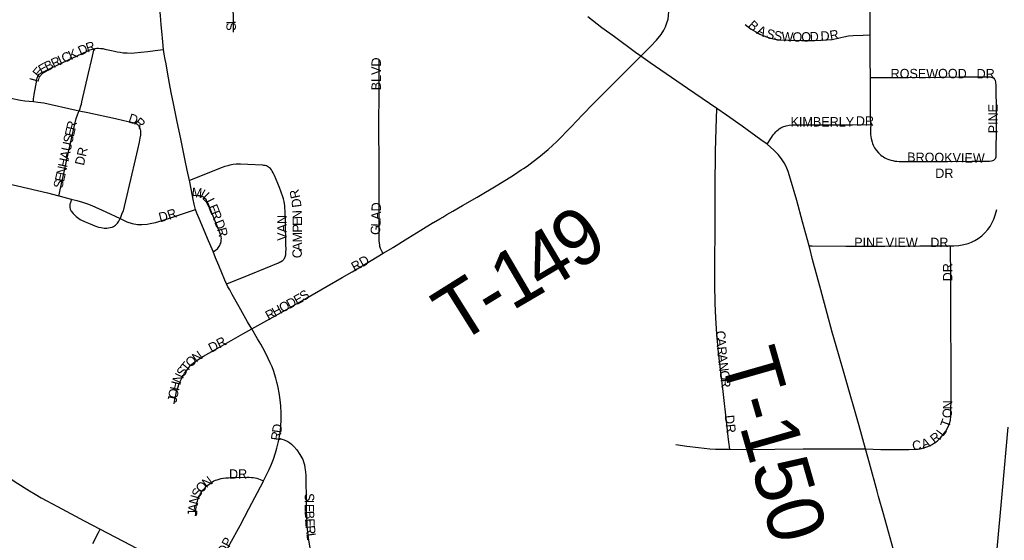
# Model space of a CAD drawing. Header units: feet. Extents: x 2113747 to 2516209, y 960708 to 1356798.
# Tile 74 of 206: x 2288369 to 2293607, y 1146563 to 1149333. Entities that reach past the tile are written whole.
import ezdxf

# ---------------------------------------------------------------- set-up
doc = ezdxf.new("R2010")
doc.units = ezdxf.units.FT
doc.header["$LTSCALE"] = 50
doc.header["$MEASUREMENT"] = 0
for name, color, linetype in [('0_Xref', 7, 'Continuous'), ('GM_X_City_Street', 251, 'Continuous'), ('GM_X_City_Street_Text', 251, 'Continuous'), ('GM_X_State_Route', 1, 'Continuous'), ('GM_X_Township_Road', 4, 'Continuous'), ('GM_X_Township_Road_Text', 4, 'Continuous'), ('GM_X_Township_Subdivision', 4, 'Continuous'), ('GM_X_Township_Subdivision_Text', 4, 'Continuous')]:
    doc.layers.add(name, color=color, linetype=linetype)
doc.styles.add('Styledgn030', font='dgn030.shx')

# ---------------------------------------------------------------- blocks, each defined once
blk = doc.blocks.new('POR')
at = {"layer": 'GM_X_City_Street', "flags": 128}
for points in [[(2289507.1, 1149266.3), (2289505.1, 1149469.4), (2289501.9, 1149724.2), (2289504.1, 1149842.3), (2289504.6, 1149852.5), (2289507.9, 1149869.1), (2289513.3, 1149885), (2289523.3, 1149905.9), (2289568.2, 1150020.1), (2289604.6, 1150112.4), (2289612.3, 1150132.1)], [(2289134.2, 1149173.7), (2289130.4, 1149215.3), (2289125.4, 1149271.2), (2289122.3, 1149305), (2289117.9, 1149354.8), (2289115, 1149387.1), (2289113.2, 1149424.1), (2289111.9, 1149459.4), (2289110.8, 1149487.6), (2289110.4, 1149514.7), (2289110, 1149545.9), (2289110.3, 1149576.7), (2289111.8, 1149625.4), (2289113.6, 1149655.9), (2289115.9, 1149692.6), (2289118.3, 1149719.1), (2289121, 1149745.1), (2289125.5, 1149779.7), (2289128.7, 1149804.6)], [(2288441.7, 1148896.9), (2288441.9, 1148899.3), (2288443, 1148911), (2288444.2, 1148921.6), (2288445.9, 1148933.3), (2288447.8, 1148945.7), (2288457.6, 1149000.2), (2288460.7, 1149014.8), (2288462.4, 1149021.8), (2288463.7, 1149026.2), (2288465, 1149029.7), (2288466.2, 1149032.8), (2288467.9, 1149035.7), (2288469.3, 1149038.1), (2288473, 1149042.3), (2288475.4, 1149044.3), (2288479, 1149046.8), (2288482.9, 1149049.2), (2288488.6, 1149052.3), (2288541.2, 1149077.6), (2288648.1, 1149127.4), (2288727.8, 1149166.1), (2288741.5, 1149171.6), (2288755.9, 1149176.2), (2288764.3, 1149178.2)], [(2288685.1, 1148848.7), (2288690.1, 1148860.1), (2288692.9, 1148868.3), (2288695, 1148875.2), (2288697.3, 1148883.7), (2288700.1, 1148896.4), (2288734.9, 1149048.8), (2288750, 1149115.2), (2288764.3, 1149178.2)], [(2288764.3, 1149178.2), (2288770, 1149179.5), (2288779.5, 1149180.5), (2288788.8, 1149180.9), (2288799, 1149180.3), (2288805.1, 1149179.8), (2288810.8, 1149178.9), (2288821, 1149176.8), (2288839.9, 1149172.4), (2288856.6, 1149168.4), (2288874, 1149164.6), (2288888, 1149161.9), (2288904, 1149159.1), (2288919.1, 1149157.3), (2288940.4, 1149155.6), (2288961.2, 1149155.2), (2288980.2, 1149155.9), (2289013.4, 1149159.3), (2289051.3, 1149163.6), (2289089, 1149168), (2289131.3, 1149173.6), (2289134.2, 1149173.7)], [(2289271.7, 1148477.9), (2289260.6, 1148532.9), (2289248.3, 1148592.9), (2289225.9, 1148699.5), (2289207.5, 1148788.8), (2289187.3, 1148887), (2289175.6, 1148944.9), (2289166.4, 1148992.6), (2289155.5, 1149053.4), (2289147.6, 1149097.7), (2289143.3, 1149121.6), (2289138.3, 1149150.1), (2289134.2, 1149173.7)], [(2290303.2, 1148089.9), (2290297.4, 1148098.3), (2290291.5, 1148108.7), (2290288.8, 1148115), (2290287, 1148120.4), (2290285.1, 1148126.7), (2290284.1, 1148132.9), (2290282.2, 1148156.3), (2290280.9, 1148188.5), (2290281.1, 1148220.1), (2290281.3, 1148289.5), (2290281.6, 1148357.3), (2290281.2, 1148475.4), (2290281, 1148566.3), (2290280.8, 1148640.5), (2290280.5, 1148684.3), (2290280.2, 1148734.4), (2290280.4, 1148777), (2290281.2, 1148939.7), (2290281.9, 1149051.2), (2290281.8, 1149098.1), (2290281.3, 1149121.6)], [(2288321, 1148914.5), (2288372.9, 1148904.6), (2288395.8, 1148901.4), (2288418.9, 1148899.1), (2288441.7, 1148896.9)], [(2288441.7, 1148896.9), (2288465.3, 1148894.6), (2288498.1, 1148889.9), (2288668.8, 1148852.2), (2288685.1, 1148848.7)], [(2288577.8, 1148395.9), (2288578.8, 1148400.2), (2288584.9, 1148427.7), (2288603.9, 1148514.6), (2288630.9, 1148637.7), (2288662.6, 1148777.1), (2288669.9, 1148806.3), (2288675.8, 1148826.4), (2288681.7, 1148840.9), (2288685.1, 1148848.7)], [(2288685.1, 1148848.7), (2288730.9, 1148838.7), (2288877.9, 1148806.8), (2288923.3, 1148796.9), (2288955.6, 1148789.2), (2288970.3, 1148785.8), (2288981.2, 1148782.8), (2288985.8, 1148781.5), (2288988.9, 1148780.2), (2288991.1, 1148779.1), (2288993.5, 1148777.7), (2288995.9, 1148775.7), (2288998.1, 1148773.3), (2289000.3, 1148770.5), (2289001.6, 1148769), (2289003.4, 1148766.2), (2289004.5, 1148764.2), (2289005.6, 1148762), (2289006.5, 1148759.9), (2289007.1, 1148758.2), (2289007.8, 1148756), (2289008.5, 1148753.4), (2289009.6, 1148749.3), (2289011, 1148740.7), (2289011.5, 1148731.8), (2289011, 1148718.6), (2289008.8, 1148702), (2289004.4, 1148681), (2288995.9, 1148642.3), (2288985.1, 1148595.3), (2288932.1, 1148369.8), (2288925, 1148338.9), (2288918.5, 1148316.4), (2288911.3, 1148296.8), (2288903, 1148275)], [(2289469.1, 1147927.4), (2289473.9, 1147929.3), (2289506.9, 1147942.5), (2289590.3, 1147976), (2289676, 1148010.3), (2289745.8, 1148039.5), (2289751.7, 1148042.3), (2289757.1, 1148044.9), (2289765.8, 1148050), (2289769.3, 1148052.5), (2289772.2, 1148055.5), (2289774.7, 1148058.6), (2289777, 1148062.2), (2289779.9, 1148067.9), (2289781.6, 1148072), (2289783.2, 1148077.1), (2289784.5, 1148081.4), (2289785.1, 1148085.8), (2289785.6, 1148093.4), (2289785.9, 1148113.5), (2289785.5, 1148133.9), (2289783.7, 1148257.7), (2289782, 1148302.6), (2289779, 1148342.9), (2289775.5, 1148365.7), (2289773.1, 1148379), (2289769.4, 1148391.2), (2289750.6, 1148440.3), (2289724.5, 1148504), (2289717.5, 1148518.6), (2289712.8, 1148527.5), (2289708.2, 1148534.1), (2289702.9, 1148540.6), (2289697.9, 1148545.1), (2289692.9, 1148548.9), (2289686.9, 1148552.1), (2289681.1, 1148554.5), (2289674.3, 1148556.4), (2289667.7, 1148557.8), (2289661.9, 1148558.6), (2289583.2, 1148563), (2289543.5, 1148564.5), (2289520.4, 1148564.1), (2289503.9, 1148562.3), (2289487.2, 1148558.8), (2289475.6, 1148555.8), (2289459.6, 1148550.9), (2289441.4, 1148544), (2289348.9, 1148507), (2289271.7, 1148477.9)], [(2287837.8, 1148505.5), (2287865.1, 1148505.5), (2287996.2, 1148505.8), (2288042.1, 1148504.7), (2288069.4, 1148503.1), (2288105.9, 1148500.1), (2288151.5, 1148494), (2288196.2, 1148485.6), (2288303.3, 1148461.8), (2288517.6, 1148411.3), (2288577.8, 1148395.9)], [(2289288.5, 1148396.5), (2289273.4, 1148470.2), (2289271.7, 1148477.9)], [(2288577.8, 1148395.9), (2288584.4, 1148394.2), (2288643.5, 1148378.5)], [(2288643.5, 1148378.5), (2288642.3, 1148374.1), (2288638.3, 1148359), (2288636.3, 1148351.3), (2288635.3, 1148343.1), (2288635.4, 1148334.8), (2288637, 1148325.2), (2288642.3, 1148313.5), (2288652.7, 1148300.9), (2288669.8, 1148285.6), (2288691.4, 1148270.6), (2288717.5, 1148257), (2288743.7, 1148246), (2288769.3, 1148236.4), (2288787.7, 1148229.8), (2288802.5, 1148226.3), (2288818.7, 1148224.1), (2288832.9, 1148224.1), (2288849.4, 1148226.6), (2288860.4, 1148229.5), (2288868.3, 1148233.3), (2288878.5, 1148239.3), (2288889.2, 1148250.3), (2288895.5, 1148260.4), (2288901.2, 1148271.5), (2288903, 1148275)], [(2288643.5, 1148378.5), (2288673.5, 1148370.5), (2288702.3, 1148362), (2288730.1, 1148352.7), (2288752, 1148344), (2288827.9, 1148310.1), (2288903, 1148275)], [(2289397.4, 1148099.4), (2289403, 1148102.1), (2289410.8, 1148106.6), (2289416.2, 1148110.7), (2289420.4, 1148114.4), (2289425.2, 1148119.7), (2289429.2, 1148125.1), (2289432.8, 1148131.5), (2289435.8, 1148137.9), (2289438.3, 1148144.6), (2289440.1, 1148152.3), (2289441.5, 1148161.1), (2289441.7, 1148167.9), (2289441.3, 1148175), (2289440.6, 1148178.5), (2289439.5, 1148183), (2289437.1, 1148190.5), (2289425.3, 1148221.6), (2289383.1, 1148326.8), (2289371.2, 1148355.3), (2289367, 1148364.2), (2289363.5, 1148371.1), (2289360.5, 1148375.6), (2289356.2, 1148380.5), (2289351.6, 1148384.6), (2289346.2, 1148388.2), (2289338.7, 1148391.5), (2289332.3, 1148393.7), (2289325.8, 1148395.3), (2289318.7, 1148396.5), (2289308, 1148397.3), (2289288.5, 1148396.5)], [(2289303.6, 1148323.1), (2289296.7, 1148350.9), (2289291.6, 1148376.6), (2289288.5, 1148396.5)], [(2288903, 1148275), (2288939.7, 1148258.2), (2288967.2, 1148249.1), (2288995.6, 1148243.8), (2289017.9, 1148242.8), (2289046.7, 1148244.9), (2289062.7, 1148247.6), (2289091.3, 1148253.3), (2289150.6, 1148271.4), (2289303.6, 1148323.1)], [(2289397.4, 1148099.4), (2289368.3, 1148168.8), (2289328.5, 1148263.5), (2289311.5, 1148304.1), (2289303.6, 1148323.1)], [(2289469.1, 1147927.4), (2289460.4, 1147946.8), (2289427.9, 1148025.9), (2289411.2, 1148066.3), (2289397.4, 1148099.4)], [(2290303.2, 1148089.9), (2290355.2, 1148121), (2290356.4, 1148121.7), (2290357.6, 1148122.5)], [(2290085.2, 1147960.9), (2290137, 1147991.3), (2290239.3, 1148051.4), (2290303.2, 1148089.9)], [(2289603.4, 1147687.4), (2289652.6, 1147715.2), (2289715.6, 1147750.5), (2289805, 1147800.6), (2289891.4, 1147849), (2290085.2, 1147960.9)], [(2289603.4, 1147687.4), (2289581.7, 1147726), (2289536.9, 1147805.3), (2289500.1, 1147870.4), (2289486.4, 1147895.3), (2289477.1, 1147912.2), (2289469.3, 1147926.9), (2289469.1, 1147927.4)], [(2289190.5, 1147288.8), (2289192.2, 1147300.9), (2289195.8, 1147320.5), (2289199.1, 1147334.8), (2289203.9, 1147353.9), (2289208.3, 1147368.2), (2289211.8, 1147380), (2289216.1, 1147391.7), (2289221.3, 1147404.3), (2289227.4, 1147417.7), (2289233.1, 1147429.5), (2289238.3, 1147438.6), (2289246.5, 1147451.6), (2289253.9, 1147463), (2289260.9, 1147472.4), (2289269.7, 1147483.4), (2289276.5, 1147491.1), (2289285.1, 1147499.6), (2289293.5, 1147507.2), (2289302.1, 1147514.2), (2289313, 1147521.5), (2289328, 1147530.9), (2289346, 1147541.9), (2289443.6, 1147597.7), (2289555.6, 1147661), (2289603.4, 1147687.4)], [(2289737.7, 1147403.6), (2289731.6, 1147425.8), (2289719.2, 1147465.7), (2289711.9, 1147485.4), (2289701.6, 1147507.7), (2289691.6, 1147529.5), (2289673.2, 1147567.5), (2289652.3, 1147605.8), (2289634.8, 1147635.1), (2289603.4, 1147687.4)], [(2289750.1, 1147107.1), (2289752, 1147117.1), (2289756.3, 1147145), (2289758.4, 1147171.6), (2289759.4, 1147201.6), (2289759.8, 1147239.8), (2289758.1, 1147278.8), (2289755.1, 1147310.1), (2289750, 1147347.1), (2289744.3, 1147375.3), (2289738.9, 1147399.2), (2289737.7, 1147403.6)], [(2289666.4, 1146879.3), (2289682.6, 1146911.4), (2289696, 1146940), (2289708.5, 1146967.6), (2289718.6, 1146994.5), (2289729.9, 1147028.3), (2289737.6, 1147053.4), (2289746.6, 1147089.2), (2289750.1, 1147107.1)], [(2289750.1, 1147107.1), (2289764.1, 1147101.4), (2289775.6, 1147096.9), (2289794.7, 1147088.1), (2289805.8, 1147081.2), (2289815.4, 1147073.7), (2289828, 1147061.9), (2289842.5, 1147044.5), (2289860.1, 1147019.2), (2289874.6, 1146992.1), (2289881.1, 1146975.2), (2289884.1, 1146963.8), (2289886.8, 1146949.2), (2289889.8, 1146927.1), (2289891.3, 1146906.8), (2289891.7, 1146888.5), (2289893.2, 1146781), (2289893.9, 1146715.8), (2289896.2, 1146659.6), (2289897.4, 1146635.6), (2289900.4, 1146605.7), (2289906.1, 1146563.3), (2289912.3, 1146523.5)], [(2288100.1, 1147045.3), (2288144.9, 1147012.6), (2288206.3, 1146969.1), (2288279.9, 1146918.4), (2288339.3, 1146878), (2288392.4, 1146843.6), (2288421.7, 1146826), (2288451.6, 1146808), (2288483.7, 1146789.8), (2288570.2, 1146742.2), (2288712.6, 1146667), (2288797.6, 1146622.1)], [(2289307.4, 1146692.6), (2289306.1, 1146702.6), (2289305.7, 1146711.3), (2289305.9, 1146722.7), (2289307.9, 1146742.1), (2289309.6, 1146752.1), (2289311.8, 1146763), (2289314, 1146770.8), (2289316.5, 1146778.2), (2289319.2, 1146785.5), (2289322.3, 1146792.8), (2289325.2, 1146799.9), (2289329.2, 1146807.6), (2289333.5, 1146815.5), (2289337.8, 1146822), (2289343.9, 1146830.3), (2289349.6, 1146836.7), (2289354.8, 1146842.4), (2289361.3, 1146848.5), (2289367, 1146853.7), (2289374.4, 1146860.2), (2289381.6, 1146865.7), (2289388.3, 1146870.6), (2289394.3, 1146874.5), (2289402.6, 1146878.9), (2289410.4, 1146882.3), (2289419.1, 1146885.4), (2289429.5, 1146888.4), (2289441.2, 1146891), (2289451.2, 1146892.8), (2289466.4, 1146894.9), (2289479.9, 1146896.2), (2289495.9, 1146897.1), (2289519.8, 1146898), (2289577.1, 1146898.3), (2289590.2, 1146898.3), (2289601.5, 1146897.9), (2289611.5, 1146897), (2289621.4, 1146895.2), (2289630.1, 1146893.1), (2289640.1, 1146889.6), (2289666.4, 1146879.3)], [(2289369.6, 1146320.6), (2289399.9, 1146379.3), (2289441.5, 1146457.9), (2289487.5, 1146543.1), (2289541.4, 1146641.1), (2289588.8, 1146730.2), (2289665.7, 1146878.1), (2289666.4, 1146879.3)], [(2293067.7, 1146173.7), (2293067.1, 1146216.9), (2293065.8, 1146275.7), (2293062.7, 1146314.6), (2293057.9, 1146350.1), (2293050.3, 1146388.4), (2293035.1, 1146448.7), (2292963.9, 1146704.7), (2292938.6, 1146796.4), (2292930.8, 1146825)], [(2288757.4, 1146545.8), (2288788.2, 1146604.4), (2288797.6, 1146622.1)], [(2288797.6, 1146622.1), (2288834.7, 1146602.5), (2288960.6, 1146536.6), (2289025.8, 1146502.5), (2289139.6, 1146442.3), (2289281.8, 1146366.4), (2289369.6, 1146320.6)]]:
    blk.add_lwpolyline(points, dxfattribs=at)
at = {"layer": 'GM_X_State_Route', "flags": 128}
for points in [[(2293597.7, 1146828.8), (2293627.4, 1147164.6)], [(2293488.9, 1145608.1), (2293496.5, 1145666.4), (2293505.1, 1145751), (2293523.2, 1145966.5), (2293552.5, 1146311.2), (2293566.7, 1146477.9), (2293597.7, 1146828.8)]]:
    blk.add_lwpolyline(points, dxfattribs=at)
at = {"layer": 'GM_X_Township_Road', "flags": 128}
for points in [[(2291673.9, 1149138.2), (2291645.7, 1149158.1), (2291533, 1149240.8), (2291466.8, 1149290.3), (2291391.1, 1149348)], [(2291673.9, 1149138.2), (2291726.5, 1149191.8), (2291756.6, 1149224.5), (2291781.5, 1149254.6), (2291795.9, 1149276.2), (2291804.5, 1149293.9), (2291812.1, 1149315.7), (2291818.3, 1149335.8), (2291821.5, 1149354.9), (2291823.3, 1149375.8), (2291821.5, 1149398.5), (2291817.1, 1149424.7), (2291807.8, 1149454), (2291796.7, 1149481.9), (2291775.8, 1149526), (2291755.7, 1149566.7), (2291742.1, 1149594.1)], [(2290642.3, 1148296.1), (2290673.1, 1148314.2), (2290724.7, 1148344.4), (2290802.2, 1148389.1), (2290912.6, 1148454.6), (2290996.7, 1148506), (2291037.6, 1148533.2), (2291050.1, 1148541.6), (2291068.4, 1148553.9), (2291100.9, 1148578.1), (2291131.3, 1148601), (2291179.8, 1148642.7), (2291225.8, 1148685.2), (2291302.3, 1148762), (2291363.3, 1148826.3), (2291422.6, 1148886.3), (2291493.4, 1148957.1), (2291550.2, 1149014.6), (2291610.9, 1149076.2), (2291673.9, 1149138.2)], [(2292077.4, 1148859.9), (2292039.4, 1148886.1), (2291921.8, 1148967.4), (2291723.9, 1149102.5), (2291673.9, 1149138.2)], [(2292345.4, 1148669.8), (2292312.7, 1148693.5), (2292212, 1148766.3), (2292128.7, 1148824.7), (2292077.4, 1148859.9)], [(2292568.7, 1148129.8), (2292533, 1148256.7), (2292503.1, 1148371), (2292470.7, 1148484.3), (2292457.9, 1148524.6), (2292446.9, 1148551.4), (2292436.3, 1148571.2), (2292421.8, 1148592.4), (2292403.4, 1148615), (2292381.2, 1148638.7), (2292345.4, 1148669.8)], [(2290357.6, 1148122.5), (2290434.1, 1148170.2), (2290502.6, 1148212.8), (2290568.9, 1148252.9), (2290570, 1148253.5), (2290603.7, 1148273.4)], [(2290603.7, 1148273.4), (2290619.6, 1148282.8), (2290642.3, 1148296.1)], [(2292869.7, 1147049), (2292834.5, 1147172.7), (2292758.7, 1147437.7), (2292725, 1147554.2), (2292692.1, 1147671), (2292665.5, 1147769.1), (2292630.8, 1147895.7), (2292587.6, 1148057.4), (2292570.3, 1148124), (2292568.7, 1148129.8)], [(2292930.8, 1146825), (2292890.2, 1146973.7), (2292869.7, 1147049)]]:
    blk.add_lwpolyline(points, dxfattribs=at)
at = {"layer": 'GM_X_Township_Subdivision', "flags": 128}
for points in [[(2292894.3, 1149251.6), (2292893.9, 1149322.7), (2292893.9, 1149434.4), (2292893.9, 1149473.4)], [(2292229.4, 1149307.7), (2292260.6, 1149282.8), (2292284.7, 1149268.7), (2292306.9, 1149256.3), (2292337.4, 1149243.2), (2292362.9, 1149234.9), (2292385.7, 1149229.7), (2292412.2, 1149226.2), (2292457.3, 1149223.7), (2292528.3, 1149222.3), (2292599.6, 1149222.1), (2292663.1, 1149224.9), (2292692.1, 1149228), (2292721.2, 1149233.8), (2292753.1, 1149241.5), (2292778.5, 1149246.7), (2292804.2, 1149249.4), (2292856.3, 1149250.7), (2292894.3, 1149251.6)], [(2292895, 1149025.4), (2292894.4, 1149122.5), (2292894.3, 1149247.2), (2292894.3, 1149251.6)], [(2292895, 1149025.4), (2292901.1, 1149025.4), (2292984.6, 1149025.1), (2293048, 1149024.9), (2293096.9, 1149025.6), (2293273.3, 1149027.6), (2293368.9, 1149028.1), (2293469.2, 1149028.8), (2293517.5, 1149029.1), (2293527.9, 1149028.6), (2293533.1, 1149027.9), (2293537.7, 1149026.9), (2293543, 1149025.5), (2293548.2, 1149023.7)], [(2292896.7, 1148774.7), (2292896.4, 1148817.1), (2292896.1, 1148858.7), (2292895.4, 1148955.1), (2292895.3, 1148987.9), (2292895, 1149025.4)], [(2293560.4, 1148593.8), (2293562.1, 1148597.6), (2293563.6, 1148602.5), (2293564.3, 1148608.9), (2293564.6, 1148616.2), (2293564.7, 1148627.7), (2293564.7, 1148643.5), (2293564.7, 1148662.2), (2293565.3, 1148719.6), (2293565.8, 1148779.4), (2293565.4, 1148852.9), (2293564.7, 1148968.9), (2293564.5, 1148978), (2293563.8, 1148988.6), (2293563, 1148995.4), (2293561.8, 1149002.3), (2293560.1, 1149008.9), (2293557.9, 1149013.5), (2293554.4, 1149018.4), (2293548.2, 1149023.7)], [(2292146.9, 1147047.1), (2292142.3, 1147087), (2292140.8, 1147100.1), (2292131.8, 1147181.5), (2292111.5, 1147354.1), (2292098.7, 1147458.4), (2292086.7, 1147562.7), (2292077.6, 1147660.6), (2292071.8, 1147745.6), (2292069.2, 1147824.2), (2292068, 1147925.9), (2292067.8, 1148086.6), (2292068.3, 1148171.9), (2292069, 1148440.7), (2292070.7, 1148633.8), (2292074.2, 1148751.3), (2292077.4, 1148859.9)], [(2292345.4, 1148669.8), (2292368.7, 1148705.4), (2292378.1, 1148719.7), (2292384.7, 1148728.1), (2292391.2, 1148735.3), (2292397.9, 1148742), (2292403.7, 1148746.9), (2292410.3, 1148751.9), (2292417.7, 1148756.8), (2292429.9, 1148763.2), (2292446.2, 1148768.8), (2292463.1, 1148771.6), (2292482.6, 1148773.2), (2292499.6, 1148773.4), (2292562.3, 1148773.5), (2292624.7, 1148773.2), (2292799, 1148773.4), (2292896.7, 1148774.7)], [(2292896.7, 1148774.7), (2292896.3, 1148751.5), (2292896.2, 1148721.2), (2292898.7, 1148701.2), (2292903.6, 1148681.6), (2292906.3, 1148673.9), (2292909.7, 1148665.7), (2292917.6, 1148650.8), (2292927.1, 1148636.7), (2292938.3, 1148623.9), (2292944.8, 1148617.7), (2292950.8, 1148612.5), (2292957.7, 1148607.4), (2292964.7, 1148602.7), (2292971.8, 1148598.5), (2292979.7, 1148594.7), (2292987.6, 1148591.2), (2292997.8, 1148587.2), (2293005.9, 1148584.9), (2293014.8, 1148582.8), (2293024.7, 1148580.8), (2293034.8, 1148579.8), (2293048.5, 1148579), (2293061.4, 1148578.7), (2293140, 1148578.7), (2293169.4, 1148578.5), (2293306.8, 1148578.8), (2293434.5, 1148579.8), (2293513.2, 1148580.3), (2293528.9, 1148580.9), (2293539.6, 1148582.1), (2293546.4, 1148583.7), (2293551, 1148585.4), (2293556.1, 1148589.2), (2293560.4, 1148593.8)], [(2293321.5, 1148129.5), (2293338.7, 1148129.7), (2293365.3, 1148131.7), (2293391.6, 1148136.1), (2293414.3, 1148141.9), (2293433.2, 1148148.7), (2293451.4, 1148157.5), (2293468.6, 1148168.1), (2293487.2, 1148182.4), (2293504.4, 1148198.5), (2293519.8, 1148216.1), (2293531.5, 1148232.6), (2293541.4, 1148250.1), (2293551.3, 1148271.3), (2293559.4, 1148293.2), (2293567.3, 1148322.1)], [(2292568.7, 1148129.8), (2292585.5, 1148129.1), (2292764.7, 1148127.1), (2292971.3, 1148128.1), (2293158.1, 1148128.8), (2293279.4, 1148129.1), (2293321.5, 1148129.5)], [(2292869.7, 1147049), (2292951.4, 1147046.8), (2293016.9, 1147046.2), (2293098.8, 1147046.9), (2293137.9, 1147048), (2293160.3, 1147050.1), (2293179, 1147054.2), (2293200, 1147061.7), (2293220.4, 1147071.2), (2293236.7, 1147081.2), (2293251.9, 1147092.9), (2293268.1, 1147108.4), (2293282.7, 1147125.5), (2293295.6, 1147143.9), (2293306.5, 1147163.5), (2293315.2, 1147184.1), (2293320.3, 1147202.2), (2293322.4, 1147223.4), (2293323.5, 1147252), (2293324.9, 1147316), (2293324.6, 1147384.8), (2293324.7, 1147526), (2293323.4, 1147699.8), (2293322.4, 1148008.3), (2293321.9, 1148073.9), (2293321.5, 1148129.5)], [(2291860.3, 1147072.6), (2291918.5, 1147064.1), (2291980, 1147056.6), (2292041.4, 1147050.3), (2292071.6, 1147048.2), (2292102.4, 1147047.3), (2292146.9, 1147047.1)], [(2292146.9, 1147047.1), (2292259, 1147046.8), (2292386.9, 1147048.6), (2292537.9, 1147049.7), (2292692.1, 1147049.5), (2292869.7, 1147049)]]:
    blk.add_lwpolyline(points, dxfattribs=at)
at = {"layer": 'GM_X_City_Street_Text', "char_height": 50, "attachment_point": 7, "line_spacing_factor": 0.8, "style": 'Styledgn030'}
for s, insert, rotation in [('{\\Fdgn000|c0;\\C256;I}', (2289518.9, 1149309.4), 92.5939), ('{\\Fdgn000|c0;\\C256;S}', (2289520.5, 1149274.1), 92.5418), ('{\\Fdgn000|c0;\\C256;D}', (2288693.2, 1149141), 24.8347), ('{\\Fdgn000|c0;\\C256;R}', (2288729.3, 1149158), 17.0295), ('{\\Fdgn000|c0;\\C256;C}', (2288605.3, 1149100.3), 24.834), ('{\\Fdgn000|c0;\\C256;K}', (2288641.3, 1149117), 24.8328), ('{\\Fdgn000|c0;\\C256;E}', (2288485.9, 1149040.9), 30.4157), ('{\\Fdgn000|c0;\\C256;B}', (2288514.1, 1149057.5), 25.5876), ('{\\Fdgn000|c0;\\C256;R}', (2288549.4, 1149074.5), 24.8379), ('{\\Fdgn000|c0;\\C256;I}', (2288585.3, 1149091.1), 24.8057), ('{\\Fdgn000|c0;\\C256;BLVD}', (2290290.5, 1148957.1), 90), ('{\\Fdgn000|c0;\\C256;E}', (2288471.3, 1149020.4), 50.3204), ('{\\Fdgn000|c0;\\C256;L}', (2288467.8, 1148997.7), 74.824), ('{\\Fdgn000|c0;\\C256;D}', (2288943.2, 1148787.6), 342.277), ('{\\Fdgn000|c0;\\C256;R}', (2288663.9, 1148741), 76.7942), ('{\\Fdgn000|c0;\\C256;R}', (2288973.9, 1148780.8), 316.9406), ('{\\Fdgn000|c0;\\C256;E}', (2288656.5, 1148707), 77.6401), ('{\\Fdgn000|c0;\\C256;U}', (2288639.6, 1148629.7), 77.6656), ('{\\Fdgn000|c0;\\C256;S}', (2288649, 1148672.7), 77.6667), ('{\\Fdgn000|c0;\\C256;A}', (2288630.2, 1148586.7), 77.6656), ('{\\Fdgn000|c0;\\C256;DR}', (2288710.2, 1148554.2), 77.4673), ('{\\Fdgn000|c0;\\C256;H}', (2288620.8, 1148543.7), 77.6618), ('{\\Fdgn000|c0;\\C256;N}', (2288611.3, 1148500.7), 77.6442), ('{\\Fdgn000|c0;\\C256;S}', (2288596.3, 1148431.9), 77.6667), ('{\\Fdgn000|c0;\\C256;E}', (2288603.8, 1148466.3), 77.6667), ('{\\Fdgn000|c0;\\C256;M}', (2289281.8, 1148390.7), 354.583), ('{\\Fdgn000|c0;\\C256;I}', (2289323.1, 1148389.1), 331.8118), ('{\\Fdgn000|c0;\\C256;L}', (2289336.2, 1148383.3), 316.7193), ('{\\Fdgn000|c0;\\C256;R}', (2289861.9, 1148387.1), 102.6768), ('{\\Fdgn000|c0;\\C256;L}', (2289355.7, 1148367.3), 296.9072), ('{\\Fdgn000|c0;\\C256;D}', (2289868.7, 1148336.9), 97.2916), ('{\\Fdgn000|c0;\\C256;D}', (2289115.4, 1148255.1), 14.243), ('{\\Fdgn000|c0;\\C256;R}', (2289164, 1148267.7), 19.3105), ('{\\Fdgn000|c0;\\C256;E}', (2289370.5, 1148338.2), 291.979), ('{\\Fdgn000|c0;\\C256;R}', (2289383.7, 1148305.7), 291.6616), ('{\\Fdgn000|c0;\\C256;N}', (2289870.5, 1148271.7), 90.8604), ('{\\Fdgn000|c0;\\C256;A}', (2290289.5, 1148267.4), 88.7879), ('{\\Fdgn000|c0;\\C256;D}', (2290290.5, 1148312.9), 89.9478), ('{\\Fdgn000|c0;\\C256;D}', (2289403.1, 1148256.8), 291.3184), ('{\\Fdgn000|c0;\\C256;VAN}', (2289788.9, 1148156.3), 90), ('{\\Fdgn000|c0;\\C256;E}', (2289870.5, 1148235.5), 90), ('{\\Fdgn000|c0;\\C256;L}', (2290287.9, 1148230.7), 87.5401), ('{\\Fdgn000|c0;\\C256;R}', (2289418, 1148219.1), 284.7077), ('{\\Fdgn000|c0;\\C256;P}', (2289870.5, 1148200.3), 90.0206), ('{\\Fdgn000|c0;\\C256;G}', (2290286.1, 1148186.8), 87.5513), ('{\\Fdgn000|c0;\\C256;M}', (2289870.5, 1148147.5), 90), ('{\\Fdgn000|c0;\\C256;C}', (2289870.5, 1148063.9), 90), ('{\\Fdgn000|c0;\\C256;A}', (2289870.5, 1148103.5), 90.0154), ('{\\Fdgn000|c0;\\C256;RD}', (2290150.5, 1147991.7), 29.3565), ('{\\Fdgn000|c0;\\C256;S}', (2289877.7, 1147833.1), 31.7381), ('{\\Fdgn000|c0;\\C256;D}', (2289804.8, 1147793.2), 28.6279), ('{\\Fdgn000|c0;\\C256;E}', (2289843.5, 1147814.3), 28.6755), ('{\\Fdgn000|c0;\\C256;R}', (2289692.8, 1147732), 28.6395), ('{\\Fdgn000|c0;\\C256;H}', (2289727.6, 1147751), 28.6515), ('{\\Fdgn000|c0;\\C256;O}', (2289766.2, 1147772.1), 28.6576), ('{\\Fdgn000|c0;\\C256;DR}', (2289389, 1147560.3), 27.9008), ('{\\Fdgn000|c0;\\C256;O}', (2289278.4, 1147479.2), 42.3722), ('{\\Fdgn000|c0;\\C256;N}', (2289308.3, 1147506.7), 35.8121), ('{\\Fdgn000|c0;\\C256;S}', (2289239.8, 1147428.2), 54.6498), ('{\\Fdgn000|c0;\\C256;T}', (2289258.7, 1147455.1), 50.2434), ('{\\Fdgn000|c0;\\C256;N}', (2289224.1, 1147393), 65.2142), ('{\\Fdgn000|c0;\\C256;O}', (2289207.7, 1147313.9), 79.1359), ('{\\Fdgn000|c0;\\C256;H}', (2289215.7, 1147355.7), 76.4567), ('{\\Fdgn000|c0;\\C256;J}', (2289203.5, 1147292.3), 79.1359), ('{\\Fdgn000|c0;\\C256;D}', (2289760.2, 1147131.1), 82.1107), ('{\\Fdgn000|c0;\\C256;R}', (2289753.6, 1147090.4), 80.7812), ('{\\Fdgn000|c0;\\C256;N}', (2289362.7, 1146839.6), 37.0622), ('{\\Fdgn000|c0;\\C256;DR}', (2289482.6, 1146890.8), 0), ('{\\Fdgn000|c0;\\C256;O}', (2289337.4, 1146810.7), 47.9072), ('{\\Fdgn000|c0;\\C256;N}', (2289315.9, 1146748.9), 74.3098), ('{\\Fdgn000|c0;\\C256;S}', (2289325.6, 1146785.7), 62.7631), ('{\\Fdgn000|c0;\\C256;S}', (2289884.7, 1146814.2), 270.0273), ('{\\Fdgn000|c0;\\C256;A}', (2289314, 1146711.1), 86.1278), ('{\\Fdgn000|c0;\\C256;I}', (2289884.7, 1146779), 270.049), ('{\\Fdgn000|c0;\\C256;E}', (2289884.7, 1146756.5), 270.4353), ('{\\Fdgn000|c0;\\C256;J}', (2289313.7, 1146690.6), 89.0823), ('{\\Fdgn000|c0;\\C256;B}', (2289885.1, 1146718.9), 272.4162), ('{\\Fdgn000|c0;\\C256;E}', (2289886.8, 1146678), 273.48), ('{\\Fdgn000|c0;\\C256;R}', (2289889.2, 1146639.9), 275.8871), ('{\\Fdgn000|c0;\\C256;L}', (2289893.5, 1146598.3), 277.6488), ('{\\Fdgn000|c0;\\C256;LOOP}', (2289418.5, 1146397.3), 62.0187)]:
    blk.add_mtext(s, dxfattribs=dict(at, insert=insert, rotation=rotation))
at = {"layer": 'GM_X_Township_Road_Text', "char_height": 300, "attachment_point": 7, "line_spacing_factor": 0.8, "style": 'Styledgn030'}
for s, insert, rotation in [('{\\Fdgn000|c0;\\C256;9}', (2291333.6, 1147986.7), 34.6741), ('{\\Fdgn000|c0;\\C256;4}', (2291149.7, 1147876.3), 30.6878), ('{\\Fdgn000|c0;\\C256;1}', (2290988.1, 1147781.7), 30.3542), ('{\\Fdgn000|c0;\\C256;T}', (2290697.5, 1147601.3), 32.1221), ('{\\Fdgn000|c0;\\C256;-}', (2290885.3, 1147719.2), 31.2797), ('{\\Fdgn000|c0;\\C256;T-150}', (2292089.7, 1147533.6), 285.9853)]:
    blk.add_mtext(s, dxfattribs=dict(at, insert=insert, rotation=rotation))
at = {"layer": 'GM_X_Township_Subdivision_Text', "char_height": 50, "attachment_point": 7, "line_spacing_factor": 0.8, "style": 'Styledgn030'}
for s, insert, rotation in [('{\\Fdgn000|c0;\\C256;B}', (2292239.5, 1149296.4), 318.7981), ('{\\Fdgn000|c0;\\C256;A}', (2292286.2, 1149259.3), 335.1229), ('{\\Fdgn000|c0;\\C256;S}', (2292335.7, 1149237.2), 343.3963), ('{\\Fdgn000|c0;\\C256;S}', (2292378, 1149225.1), 350.4704), ('{\\Fdgn000|c0;\\C256;W}', (2292421.4, 1149218.4), 357.4813), ('{\\Fdgn000|c0;\\C256;O}', (2292479.8, 1149215.8), 358.5065), ('{\\Fdgn000|c0;\\C256;O}', (2292528.2, 1149214.7), 2.1455), ('{\\Fdgn000|c0;\\C256;D}', (2292573.6, 1149216.4), 3.23), ('{\\Fdgn000|c0;\\C256;D}', (2292631, 1149219.7), 3.5236), ('{\\Fdgn000|c0;\\C256;R}', (2292682.7, 1149223.3), 9.8075), ('{\\Fdgn000|c0;\\C256;ROSEWOOD}', (2293002.6, 1149020.4), 0), ('{\\Fdgn000|c0;\\C256;DR}', (2293460.2, 1149020.3), 0), ('{\\Fdgn000|c0;\\C256;PINE}', (2293572.9, 1148728.2), 90), ('{\\Fdgn000|c0;\\C256;KIMBERLY}', (2292470.2, 1148764.5), 0), ('{\\Fdgn000|c0;\\C256;DR}', (2292817.8, 1148768.9), 0), ('{\\Fdgn000|c0;\\C256;BROOKVIEW}', (2293090.5, 1148576), 359.3178), ('{\\Fdgn000|c0;\\C256;DR}', (2293240.2, 1148490.9), 0), ('{\\Fdgn000|c0;\\C256;PINE}', (2292809, 1148122.7), 0), ('{\\Fdgn000|c0;\\C256;VIEW}', (2292976.2, 1148122.7), 0), ('{\\Fdgn000|c0;\\C256;DR}', (2293213.8, 1148122.7), 0), ('{\\Fdgn000|c0;\\C256;DR}', (2293330.9, 1147940.7), 90), ('{\\Fdgn000|c0;\\C256;C}', (2292071.5, 1147676.1), 274.449), ('{\\Fdgn000|c0;\\C256;A}', (2292074.6, 1147636.6), 274.4406), ('{\\Fdgn000|c0;\\C256;R}', (2292078, 1147591.9), 275.0896), ('{\\Fdgn000|c0;\\C256;A}', (2292081.7, 1147550.8), 276.4382), ('{\\Fdgn000|c0;\\C256;N}', (2292086.7, 1147506.9), 276.6292), ('{\\Fdgn000|c0;\\C256;O}', (2292091.8, 1147463.2), 276.642), ('{\\Fdgn000|c0;\\C256;R}', (2292096.8, 1147419.5), 276.6191), ('{\\Fdgn000|c0;\\C256;O}', (2293328.2, 1147212.1), 86.7165), ('{\\Fdgn000|c0;\\C256;N}', (2293330.8, 1147260), 89.9478), ('{\\Fdgn000|c0;\\C256;DR}', (2292119.9, 1147227.1), 276.0066), ('{\\Fdgn000|c0;\\C256;T}', (2293312.1, 1147158.8), 70.0859), ('{\\Fdgn000|c0;\\C256;A}', (2293175.3, 1147048.5), 19.3465), ('{\\Fdgn000|c0;\\C256;R}', (2293237.3, 1147074.4), 38.2815), ('{\\Fdgn000|c0;\\C256;L}', (2293281.5, 1147112.5), 53.5166), ('{\\Fdgn000|c0;\\C256;C}', (2293120.3, 1147040.5), 6.4233)]:
    blk.add_mtext(s, dxfattribs=dict(at, insert=insert, rotation=rotation))

msp = doc.modelspace()

# ---------------------------------------------------------------- block references
at = {"layer": '0_Xref'}
msp.add_blockref('POR', (0, 0), dxfattribs=at)

doc.saveas('drawing.dxf')
